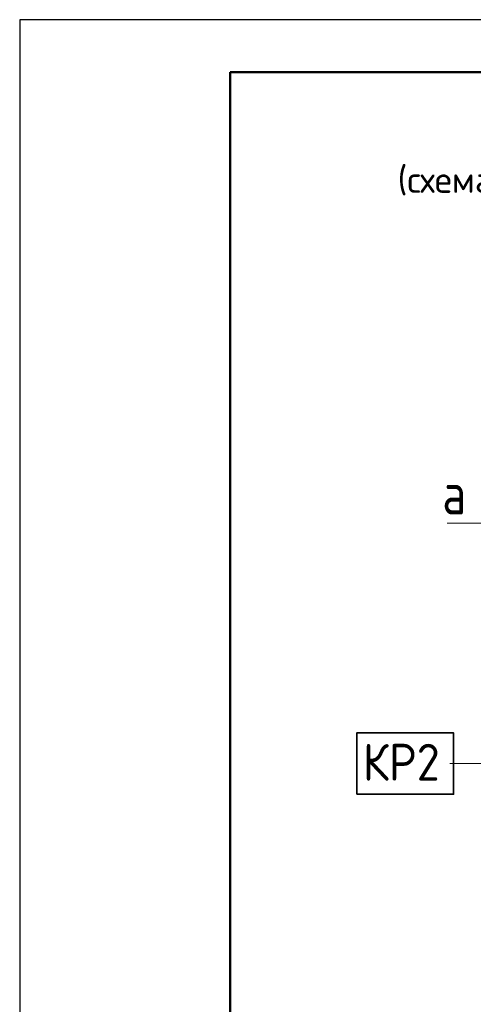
# Model space of a CAD drawing. Header units: millimetres. Extents: x 0 to 50400, y 0 to 35640.
# Tile 24 of 46: x 0 to 5174, y 24409 to 35640. Entities that reach past the tile are written whole.
import ezdxf

# ---------------------------------------------------------------- set-up
doc = ezdxf.new("R2010")
doc.units = ezdxf.units.MM
for name, color, linetype, lineweight in [('Standard', 7, 'Continuous', 25), ('Общий01', 7, 'Continuous', 13), ('Текст_ общее', 7, 'Continuous', 25)]:
    doc.layers.add(name, color=color, linetype=linetype, lineweight=lineweight)
doc.styles.add('ISOCPEUR', font='txt')

msp = doc.modelspace()

# ---------------------------------------------------------------- linework, layer by layer
at = {"layer": 'Standard', "color": 7, "linetype": 'Continuous', "lineweight": 25, "transparency": 33554687}
msp.add_line((2400, 35040), (2400, 1270), dxfattribs=at)
msp.add_lwpolyline([(0, 0), (50400, 0), (50400, 35640), (0, 35640), (0, 0)], close=True, dxfattribs=at)
at = {"layer": 'Standard', "color": 7, "linetype": 'Continuous', "lineweight": 50, "transparency": 33554687}
msp.add_lwpolyline([(2400, 35040), (49800, 35040), (49800, 600), (2400, 600), (2400, 35040)], close=True, dxfattribs=at)
at = {"layer": 'Standard', "color": 7, "linetype": 'Continuous', "lineweight": 13, "transparency": 33554687}
msp.add_lwpolyline([(4876, 29896), (5481, 29896), (6340, 29896)], dxfattribs=at)
at = {"layer": 'Общий01', "color": 7, "linetype": 'Continuous', "lineweight": 13, "transparency": 33554687}
msp.add_lwpolyline([(6944, 27868), (6231, 27155), (4908, 27155)], dxfattribs=at)
at = {"layer": 'Текст_ общее', "color": 7, "linetype": 'Continuous', "lineweight": 35, "transparency": 33554687}
msp.add_lwpolyline([(3844, 26805), (4950, 26805), (4950, 27505), (3844, 27505), (3844, 26805)], dxfattribs=at)

# ---------------------------------------------------------------- texts
at = {"layer": 'Standard', "color": 7, "linetype": 'Continuous', "lineweight": 35, "transparency": 33554687, "insert": (4821, 29996), "char_height": 480, "width": 575.73, "attachment_point": 7, "style": 'ISOCPEUR'}
msp.add_mtext('\\W0.80;а', dxfattribs=at)
at = {"layer": 'Текст_ общее', "color": 7, "linetype": 'Continuous', "lineweight": 50, "transparency": 33554687, "insert": (4311, 33583), "char_height": 300, "width": 7794.58, "attachment_point": 7, "style": 'ISOCPEUR'}
msp.add_mtext('\\W0.99;(схема установки поперечных каркасов)', dxfattribs=at)
at = {"layer": 'Текст_ общее', "color": 7, "linetype": 'Continuous', "lineweight": 35, "transparency": 33554687, "insert": (3914, 26959), "char_height": 420, "width": 1158.55, "attachment_point": 7, "style": 'ISOCPEUR'}
msp.add_mtext('\\W0.92;КР2', dxfattribs=at)

doc.saveas('drawing.dxf')
